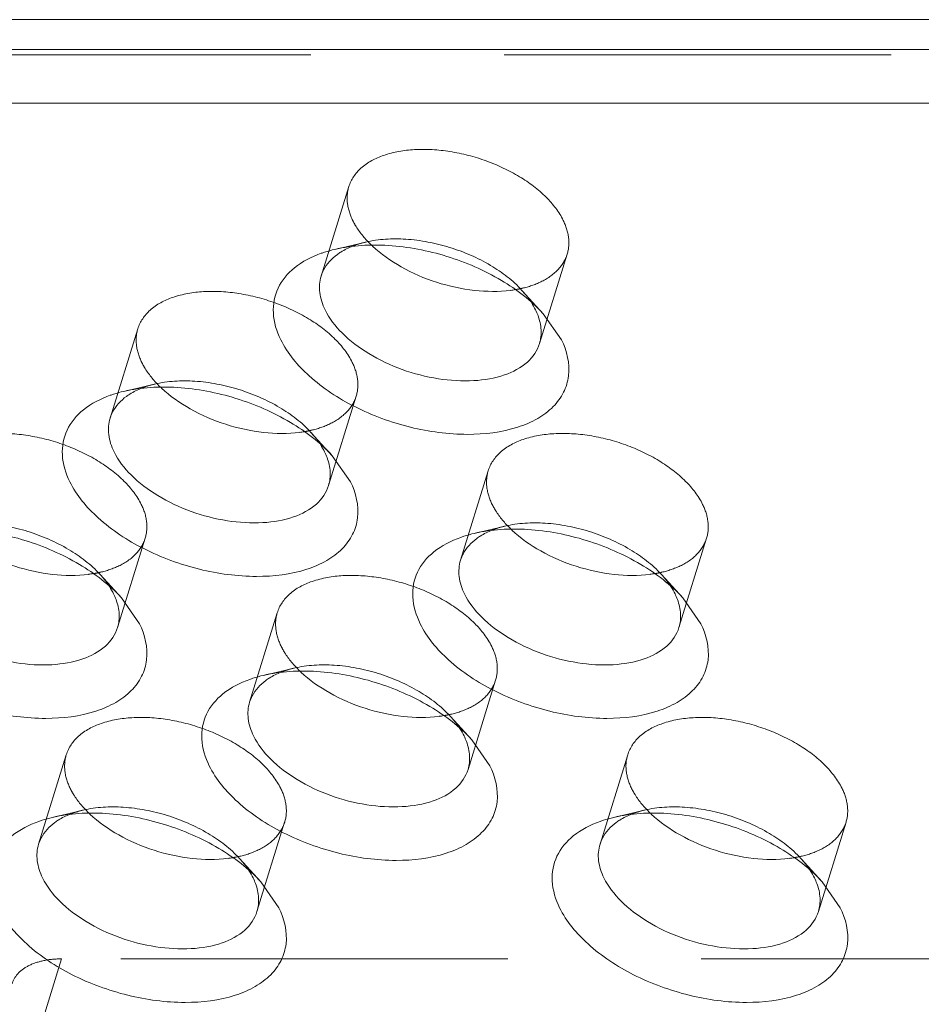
# Model space of a CAD drawing. Header units: millimetres. Extents: x 4065 to 8083, y -652 to 5416.
# Tile 256 of 256: x 5047 to 5058, y 5202 to 5215. Entities that reach past the tile are written whole.
import ezdxf

# ---------------------------------------------------------------- set-up
doc = ezdxf.new("R2010")
doc.units = ezdxf.units.MM
doc.header["$LTSCALE"] = 0.8
doc.linetypes.add('HIDDEN', pattern=[9.525, 6.35, -3.175])
doc.layers.get('0').update_dxf_attribs({"linetype": 'CONTINUOUS', "lineweight": 0})
doc.layers.add('3', color=5, linetype='HIDDEN', lineweight=0)

msp = doc.modelspace()

# ---------------------------------------------------------------- linework, layer by layer
for p, q in [((4963.341, 5215.137), (5095.053, 5215.137)), ((5094.932, 5214.745), (4963.22, 5214.745)), ((5095.559, 5214.042), (4962.656, 5214.042)), ((5053.421, 5211.276), (5053.659, 5210.934)), ((5050.652, 5209.411), (5050.89, 5209.07)), ((5047.883, 5207.546), (5048.121, 5207.205)), ((5055.252, 5207.546), (5055.49, 5207.205)), ((5052.482, 5205.681), (5052.72, 5205.34)), ((5049.713, 5203.816), (5049.951, 5203.475)), ((5057.082, 5203.816), (5057.32, 5203.475))]:
    msp.add_line(p, q)
for centre, radius, start, end in [((5052.791, 5213.177), 1.607, 277.1906, 279.3987), ((5052.595, 5210.969), 0.808, 20.4981, 26.1954), ((5050.022, 5211.312), 1.607, 277.1906, 279.3987), ((5049.826, 5209.105), 0.808, 20.4981, 26.1954), ((5047.252, 5209.448), 1.607, 277.1906, 279.3987), ((5054.621, 5209.448), 1.607, 277.1906, 279.3987), ((5047.056, 5207.24), 0.808, 20.4981, 26.1954), ((5054.425, 5207.24), 0.808, 20.4981, 26.1954), ((5051.852, 5207.583), 1.607, 277.1906, 279.3987), ((5051.656, 5205.375), 0.808, 20.4981, 26.1954), ((5049.083, 5205.718), 1.607, 277.1906, 279.3987), ((5056.451, 5205.718), 1.607, 277.1906, 279.3987), ((5048.887, 5203.51), 0.808, 20.4981, 26.1954), ((5056.255, 5203.51), 0.808, 20.4981, 26.1954)]:
    msp.add_arc(centre, radius, start, end)
for points, knots in [([(5050.686, 5212.121), (5050.914, 5212.175), (5051.416, 5212.2), (5052.164, 5212.056), (5052.862, 5211.753), (5053.263, 5211.449), (5053.421, 5211.276)], [0, 0, 0, 0, 0.236674, 0.49996, 0.763238, 1, 1, 1, 1]), ([(5050.718, 5212.054), (5050.733, 5212.065), (5050.796, 5212.108), (5050.866, 5212.142), (5050.92, 5212.164)], [0, 0, 0, 0, 0.238443, 1, 1, 1, 1]), ([(5051.178, 5212.164), (5051.292, 5212.058), (5051.56, 5211.869), (5052.017, 5211.673), (5052.505, 5211.567), (5052.836, 5211.563), (5052.992, 5211.583)], [0, 0, 0, 0, 0.238556, 0.497923, 0.75839, 1, 1, 1, 1]), ([(5049.975, 5210.934), (5049.921, 5211.044), (5049.85, 5211.272), (5049.914, 5211.628), (5050.155, 5211.91), (5050.381, 5212.024), (5050.507, 5212.069)], [0, 0, 0, 0, 0.254004, 0.482836, 0.721908, 1, 1, 1, 1]), ([(5050.505, 5211.769), (5050.514, 5211.796), (5050.559, 5211.908), (5050.645, 5212.001), (5050.718, 5212.054)], [0, 0, 0, 0, 0.240012, 1, 1, 1, 1]), ([(5050.507, 5212.069), (5050.521, 5212.074), (5050.58, 5212.094), (5050.64, 5212.11), (5050.686, 5212.121)], [0, 0, 0, 0, 0.243995, 1, 1, 1, 1]), ([(5050.557, 5211.326), (5050.522, 5211.398), (5050.473, 5211.544), (5050.484, 5211.7), (5050.505, 5211.769)], [0, 0, 0, 0, 0.525878, 1, 1, 1, 1]), ([(5053.371, 5210.883), (5053.343, 5210.791), (5053.215, 5210.608), (5052.897, 5210.447), (5052.491, 5210.379), (5051.873, 5210.419), (5051.264, 5210.634), (5050.784, 5210.994), (5050.612, 5211.213), (5050.557, 5211.326)], [0, 0, 0, 0, 0.088055, 0.191757, 0.316249, 0.457585, 0.752193, 0.885964, 1, 1, 1, 1]), ([(5053.352, 5211.252), (5053.374, 5211.192), (5053.403, 5211.068), (5053.389, 5210.941), (5053.371, 5210.883)], [0, 0, 0, 0, 0.519412, 1, 1, 1, 1]), ([(5053.659, 5210.934), (5053.731, 5210.789), (5053.791, 5210.542), (5053.698, 5210.235), (5053.554, 5210.041), (5053.344, 5209.886), (5052.971, 5209.728), (5052.395, 5209.662), (5051.663, 5209.76), (5050.95, 5210.022), (5050.358, 5210.407), (5050.064, 5210.753), (5049.975, 5210.934)], [0, 0, 0, 0, 0.096773, 0.141577, 0.188039, 0.23902, 0.296136, 0.42893, 0.580086, 0.73539, 0.87927, 1, 1, 1, 1]), ([(5047.737, 5210.204), (5047.752, 5210.209), (5047.811, 5210.229), (5047.871, 5210.246), (5047.917, 5210.256)], [0, 0, 0, 0, 0.243995, 1, 1, 1, 1]), ([(5047.917, 5210.256), (5048.145, 5210.31), (5048.647, 5210.335), (5049.395, 5210.191), (5050.093, 5209.888), (5050.494, 5209.584), (5050.652, 5209.411)], [0, 0, 0, 0, 0.236674, 0.49996, 0.763238, 1, 1, 1, 1]), ([(5047.949, 5210.19), (5047.964, 5210.2), (5048.027, 5210.243), (5048.096, 5210.277), (5048.151, 5210.299)], [0, 0, 0, 0, 0.238443, 1, 1, 1, 1]), ([(5048.409, 5210.299), (5048.523, 5210.193), (5048.791, 5210.004), (5049.248, 5209.808), (5049.736, 5209.702), (5050.067, 5209.698), (5050.223, 5209.718)], [0, 0, 0, 0, 0.238556, 0.497923, 0.75839, 1, 1, 1, 1]), ([(5047.206, 5209.07), (5047.152, 5209.179), (5047.081, 5209.407), (5047.145, 5209.763), (5047.386, 5210.046), (5047.612, 5210.159), (5047.737, 5210.204)], [0, 0, 0, 0, 0.254004, 0.482836, 0.721908, 1, 1, 1, 1]), ([(5047.736, 5209.904), (5047.744, 5209.931), (5047.79, 5210.043), (5047.876, 5210.136), (5047.949, 5210.19)], [0, 0, 0, 0, 0.240012, 1, 1, 1, 1]), ([(5047.788, 5209.461), (5047.752, 5209.533), (5047.703, 5209.679), (5047.715, 5209.835), (5047.736, 5209.904)], [0, 0, 0, 0, 0.525878, 1, 1, 1, 1]), ([(5050.602, 5209.019), (5050.574, 5208.926), (5050.445, 5208.743), (5050.128, 5208.582), (5049.722, 5208.514), (5049.104, 5208.554), (5048.495, 5208.77), (5048.015, 5209.129), (5047.843, 5209.349), (5047.788, 5209.461)], [0, 0, 0, 0, 0.088055, 0.191757, 0.316249, 0.457585, 0.752193, 0.885964, 1, 1, 1, 1]), ([(5050.583, 5209.388), (5050.605, 5209.327), (5050.634, 5209.203), (5050.62, 5209.076), (5050.602, 5209.019)], [0, 0, 0, 0, 0.519412, 1, 1, 1, 1]), ([(5050.89, 5209.07), (5050.961, 5208.925), (5051.022, 5208.677), (5050.929, 5208.37), (5050.785, 5208.176), (5050.575, 5208.021), (5050.202, 5207.863), (5049.626, 5207.797), (5048.894, 5207.895), (5048.181, 5208.157), (5047.589, 5208.542), (5047.295, 5208.889), (5047.206, 5209.07)], [0, 0, 0, 0, 0.096773, 0.141577, 0.188039, 0.23902, 0.296136, 0.42893, 0.580086, 0.73539, 0.87927, 1, 1, 1, 1]), ([(5045.148, 5208.391), (5045.376, 5208.445), (5045.878, 5208.47), (5046.626, 5208.326), (5047.324, 5208.023), (5047.725, 5207.719), (5047.883, 5207.546)], [0, 0, 0, 0, 0.236674, 0.49996, 0.763238, 1, 1, 1, 1]), ([(5045.64, 5208.434), (5045.754, 5208.328), (5046.022, 5208.139), (5046.479, 5207.944), (5046.967, 5207.837), (5047.297, 5207.833), (5047.454, 5207.853)], [0, 0, 0, 0, 0.238556, 0.497923, 0.75839, 1, 1, 1, 1]), ([(5052.516, 5208.391), (5052.744, 5208.445), (5053.247, 5208.47), (5053.994, 5208.326), (5054.692, 5208.023), (5055.093, 5207.719), (5055.252, 5207.546)], [0, 0, 0, 0, 0.236674, 0.49996, 0.763238, 1, 1, 1, 1]), ([(5052.549, 5208.325), (5052.563, 5208.336), (5052.627, 5208.379), (5052.696, 5208.412), (5052.75, 5208.434)], [0, 0, 0, 0, 0.238443, 1, 1, 1, 1]), ([(5053.009, 5208.434), (5053.122, 5208.328), (5053.391, 5208.139), (5053.848, 5207.944), (5054.335, 5207.837), (5054.666, 5207.833), (5054.822, 5207.853)], [0, 0, 0, 0, 0.238556, 0.497923, 0.75839, 1, 1, 1, 1]), ([(5051.805, 5207.205), (5051.752, 5207.314), (5051.68, 5207.542), (5051.744, 5207.898), (5051.985, 5208.181), (5052.211, 5208.294), (5052.337, 5208.339)], [0, 0, 0, 0, 0.254004, 0.482836, 0.721908, 1, 1, 1, 1]), ([(5052.335, 5208.039), (5052.344, 5208.067), (5052.389, 5208.178), (5052.475, 5208.271), (5052.549, 5208.325)], [0, 0, 0, 0, 0.240012, 1, 1, 1, 1]), ([(5052.337, 5208.339), (5052.351, 5208.344), (5052.41, 5208.364), (5052.47, 5208.381), (5052.516, 5208.391)], [0, 0, 0, 0, 0.243995, 1, 1, 1, 1]), ([(5052.387, 5207.596), (5052.352, 5207.668), (5052.303, 5207.814), (5052.314, 5207.97), (5052.335, 5208.039)], [0, 0, 0, 0, 0.525878, 1, 1, 1, 1]), ([(5047.833, 5207.154), (5047.805, 5207.061), (5047.676, 5206.878), (5047.359, 5206.717), (5046.953, 5206.649), (5046.335, 5206.689), (5045.726, 5206.905), (5045.246, 5207.265), (5045.074, 5207.484), (5045.018, 5207.596)], [0, 0, 0, 0, 0.088055, 0.191757, 0.316249, 0.457585, 0.752193, 0.885964, 1, 1, 1, 1]), ([(5047.813, 5207.523), (5047.836, 5207.462), (5047.865, 5207.338), (5047.851, 5207.211), (5047.833, 5207.154)], [0, 0, 0, 0, 0.519412, 1, 1, 1, 1]), ([(5055.202, 5207.154), (5055.173, 5207.061), (5055.045, 5206.878), (5054.727, 5206.717), (5054.322, 5206.649), (5053.703, 5206.689), (5053.094, 5206.905), (5052.614, 5207.265), (5052.442, 5207.484), (5052.387, 5207.596)], [0, 0, 0, 0, 0.088055, 0.191757, 0.316249, 0.457585, 0.752193, 0.885964, 1, 1, 1, 1]), ([(5055.182, 5207.523), (5055.205, 5207.462), (5055.234, 5207.338), (5055.219, 5207.211), (5055.202, 5207.154)], [0, 0, 0, 0, 0.519412, 1, 1, 1, 1]), ([(5048.121, 5207.205), (5048.192, 5207.06), (5048.253, 5206.812), (5048.16, 5206.506), (5048.016, 5206.312), (5047.806, 5206.157), (5047.433, 5205.999), (5046.857, 5205.932), (5046.124, 5206.031), (5045.412, 5206.292), (5044.82, 5206.677), (5044.526, 5207.024), (5044.437, 5207.205)], [0, 0, 0, 0, 0.096773, 0.141577, 0.188039, 0.23902, 0.296136, 0.42893, 0.580086, 0.73539, 0.87927, 1, 1, 1, 1]), ([(5055.49, 5207.205), (5055.561, 5207.06), (5055.622, 5206.812), (5055.529, 5206.506), (5055.384, 5206.312), (5055.174, 5206.157), (5054.801, 5205.999), (5054.225, 5205.932), (5053.493, 5206.031), (5052.781, 5206.292), (5052.188, 5206.677), (5051.894, 5207.024), (5051.805, 5207.205)], [0, 0, 0, 0, 0.096773, 0.141577, 0.188039, 0.23902, 0.296136, 0.42893, 0.580086, 0.73539, 0.87927, 1, 1, 1, 1]), ([(5049.747, 5206.527), (5049.975, 5206.58), (5050.478, 5206.606), (5051.225, 5206.461), (5051.923, 5206.158), (5052.324, 5205.854), (5052.482, 5205.681)], [0, 0, 0, 0, 0.236674, 0.49996, 0.763238, 1, 1, 1, 1]), ([(5049.036, 5205.34), (5048.983, 5205.449), (5048.911, 5205.678), (5048.975, 5206.033), (5049.216, 5206.316), (5049.442, 5206.43), (5049.568, 5206.474)], [0, 0, 0, 0, 0.254004, 0.482836, 0.721908, 1, 1, 1, 1]), ([(5049.568, 5206.474), (5049.582, 5206.479), (5049.641, 5206.499), (5049.701, 5206.516), (5049.747, 5206.527)], [0, 0, 0, 0, 0.243995, 1, 1, 1, 1]), ([(5049.779, 5206.46), (5049.794, 5206.471), (5049.857, 5206.514), (5049.927, 5206.548), (5049.981, 5206.569)], [0, 0, 0, 0, 0.238443, 1, 1, 1, 1]), ([(5050.24, 5206.57), (5050.353, 5206.463), (5050.622, 5206.275), (5051.078, 5206.079), (5051.566, 5205.972), (5051.897, 5205.969), (5052.053, 5205.988)], [0, 0, 0, 0, 0.238556, 0.497923, 0.75839, 1, 1, 1, 1]), ([(5049.566, 5206.174), (5049.575, 5206.202), (5049.62, 5206.313), (5049.706, 5206.406), (5049.779, 5206.46)], [0, 0, 0, 0, 0.240012, 1, 1, 1, 1]), ([(5049.618, 5205.732), (5049.583, 5205.803), (5049.534, 5205.95), (5049.545, 5206.106), (5049.566, 5206.174)], [0, 0, 0, 0, 0.525878, 1, 1, 1, 1]), ([(5052.433, 5205.289), (5052.404, 5205.196), (5052.276, 5205.013), (5051.958, 5204.852), (5051.553, 5204.785), (5050.934, 5204.824), (5050.325, 5205.04), (5049.845, 5205.4), (5049.673, 5205.619), (5049.618, 5205.732)], [0, 0, 0, 0, 0.088055, 0.191757, 0.316249, 0.457585, 0.752193, 0.885964, 1, 1, 1, 1]), ([(5052.413, 5205.658), (5052.435, 5205.597), (5052.465, 5205.473), (5052.45, 5205.346), (5052.433, 5205.289)], [0, 0, 0, 0, 0.519412, 1, 1, 1, 1]), ([(5052.72, 5205.34), (5052.792, 5205.195), (5052.853, 5204.947), (5052.76, 5204.641), (5052.615, 5204.447), (5052.405, 5204.292), (5052.032, 5204.134), (5051.456, 5204.067), (5050.724, 5204.166), (5050.012, 5204.427), (5049.419, 5204.812), (5049.125, 5205.159), (5049.036, 5205.34)], [0, 0, 0, 0, 0.096773, 0.141577, 0.188039, 0.23902, 0.296136, 0.42893, 0.580086, 0.73539, 0.87927, 1, 1, 1, 1]), ([(5046.799, 5204.609), (5046.813, 5204.615), (5046.872, 5204.634), (5046.932, 5204.651), (5046.978, 5204.662)], [0, 0, 0, 0, 0.243995, 1, 1, 1, 1]), ([(5046.978, 5204.662), (5047.206, 5204.715), (5047.708, 5204.741), (5048.456, 5204.596), (5049.154, 5204.294), (5049.555, 5203.989), (5049.713, 5203.816)], [0, 0, 0, 0, 0.236674, 0.49996, 0.763238, 1, 1, 1, 1]), ([(5047.01, 5204.595), (5047.025, 5204.606), (5047.088, 5204.649), (5047.158, 5204.683), (5047.212, 5204.704)], [0, 0, 0, 0, 0.238443, 1, 1, 1, 1]), ([(5047.47, 5204.705), (5047.584, 5204.598), (5047.852, 5204.41), (5048.309, 5204.214), (5048.797, 5204.107), (5049.128, 5204.104), (5049.284, 5204.124)], [0, 0, 0, 0, 0.238556, 0.497923, 0.75839, 1, 1, 1, 1]), ([(5054.167, 5204.609), (5054.181, 5204.615), (5054.24, 5204.634), (5054.3, 5204.651), (5054.346, 5204.662)], [0, 0, 0, 0, 0.243995, 1, 1, 1, 1]), ([(5054.346, 5204.662), (5054.574, 5204.715), (5055.077, 5204.741), (5055.824, 5204.596), (5056.523, 5204.294), (5056.924, 5203.989), (5057.082, 5203.816)], [0, 0, 0, 0, 0.236674, 0.49996, 0.763238, 1, 1, 1, 1]), ([(5054.379, 5204.595), (5054.394, 5204.606), (5054.457, 5204.649), (5054.526, 5204.683), (5054.58, 5204.704)], [0, 0, 0, 0, 0.238443, 1, 1, 1, 1]), ([(5054.839, 5204.705), (5054.952, 5204.598), (5055.221, 5204.41), (5055.678, 5204.214), (5056.165, 5204.107), (5056.496, 5204.104), (5056.652, 5204.124)], [0, 0, 0, 0, 0.238556, 0.497923, 0.75839, 1, 1, 1, 1]), ([(5046.267, 5203.475), (5046.213, 5203.584), (5046.142, 5203.813), (5046.206, 5204.169), (5046.447, 5204.451), (5046.673, 5204.565), (5046.799, 5204.609)], [0, 0, 0, 0, 0.254004, 0.482836, 0.721908, 1, 1, 1, 1]), ([(5046.797, 5204.309), (5046.806, 5204.337), (5046.851, 5204.449), (5046.937, 5204.541), (5047.01, 5204.595)], [0, 0, 0, 0, 0.240012, 1, 1, 1, 1]), ([(5053.636, 5203.475), (5053.582, 5203.584), (5053.51, 5203.813), (5053.575, 5204.169), (5053.815, 5204.451), (5054.041, 5204.565), (5054.167, 5204.609)], [0, 0, 0, 0, 0.254004, 0.482836, 0.721908, 1, 1, 1, 1]), ([(5054.166, 5204.309), (5054.174, 5204.337), (5054.219, 5204.449), (5054.305, 5204.541), (5054.379, 5204.595)], [0, 0, 0, 0, 0.240012, 1, 1, 1, 1]), ([(5046.849, 5203.867), (5046.814, 5203.938), (5046.765, 5204.085), (5046.776, 5204.241), (5046.797, 5204.309)], [0, 0, 0, 0, 0.525878, 1, 1, 1, 1]), ([(5054.217, 5203.867), (5054.182, 5203.938), (5054.133, 5204.085), (5054.144, 5204.241), (5054.166, 5204.309)], [0, 0, 0, 0, 0.525878, 1, 1, 1, 1]), ([(5049.663, 5203.424), (5049.635, 5203.332), (5049.507, 5203.149), (5049.189, 5202.987), (5048.783, 5202.92), (5048.165, 5202.96), (5047.556, 5203.175), (5047.076, 5203.535), (5046.904, 5203.754), (5046.849, 5203.867)], [0, 0, 0, 0, 0.088055, 0.191757, 0.316249, 0.457585, 0.752193, 0.885964, 1, 1, 1, 1]), ([(5049.644, 5203.793), (5049.666, 5203.732), (5049.695, 5203.609), (5049.681, 5203.481), (5049.663, 5203.424)], [0, 0, 0, 0, 0.519412, 1, 1, 1, 1]), ([(5057.032, 5203.424), (5057.003, 5203.332), (5056.875, 5203.149), (5056.557, 5202.987), (5056.152, 5202.92), (5055.533, 5202.96), (5054.925, 5203.175), (5054.444, 5203.535), (5054.272, 5203.754), (5054.217, 5203.867)], [0, 0, 0, 0, 0.088055, 0.191757, 0.316249, 0.457585, 0.752193, 0.885964, 1, 1, 1, 1]), ([(5057.012, 5203.793), (5057.035, 5203.732), (5057.064, 5203.609), (5057.05, 5203.481), (5057.032, 5203.424)], [0, 0, 0, 0, 0.519412, 1, 1, 1, 1]), ([(5049.951, 5203.475), (5050.023, 5203.33), (5050.083, 5203.082), (5049.99, 5202.776), (5049.846, 5202.582), (5049.636, 5202.427), (5049.263, 5202.269), (5048.687, 5202.202), (5047.955, 5202.301), (5047.242, 5202.562), (5046.65, 5202.948), (5046.356, 5203.294), (5046.267, 5203.475)], [0, 0, 0, 0, 0.096773, 0.141577, 0.188039, 0.23902, 0.296136, 0.42893, 0.580086, 0.73539, 0.87927, 1, 1, 1, 1]), ([(5057.32, 5203.475), (5057.391, 5203.33), (5057.452, 5203.082), (5057.359, 5202.776), (5057.215, 5202.582), (5057.005, 5202.427), (5056.631, 5202.269), (5056.055, 5202.202), (5055.323, 5202.301), (5054.611, 5202.562), (5054.018, 5202.948), (5053.724, 5203.294), (5053.636, 5203.475)], [0, 0, 0, 0, 0.096773, 0.141577, 0.188039, 0.23902, 0.296136, 0.42893, 0.580086, 0.73539, 0.87927, 1, 1, 1, 1])]:
    msp.add_open_spline(points, degree=3, knots=knots)
for points in [[(5053.266, 5211.422), (5053.285, 5211.391), (5053.304, 5211.359), (5053.32, 5211.326)], [(5050.496, 5209.557), (5050.516, 5209.526), (5050.535, 5209.494), (5050.551, 5209.461)], [(5047.727, 5207.692), (5047.747, 5207.661), (5047.765, 5207.629), (5047.782, 5207.596)], [(5055.096, 5207.692), (5055.116, 5207.661), (5055.134, 5207.629), (5055.15, 5207.596)], [(5052.327, 5205.827), (5052.347, 5205.797), (5052.365, 5205.765), (5052.381, 5205.732)], [(5049.558, 5203.963), (5049.577, 5203.932), (5049.596, 5203.9), (5049.612, 5203.867)], [(5056.926, 5203.963), (5056.946, 5203.932), (5056.964, 5203.9), (5056.98, 5203.867)]]:
    msp.add_open_spline(points, degree=3)
at = {"layer": '3'}
for p, q in [((5030.049, 5214.677), (5092.221, 5214.677)), ((5050.868, 5212.944), (5050.505, 5211.769)), ((5051.09, 5212.216), (5050.686, 5212.121)), ((5053.734, 5212.058), (5053.371, 5210.883)), ((5053.141, 5211.582), (5053.421, 5211.276)), ((5048.099, 5211.079), (5047.736, 5209.904)), ((5048.32, 5210.351), (5047.916, 5210.256)), ((5050.965, 5210.193), (5050.602, 5209.018)), ((5050.372, 5209.717), (5050.652, 5209.411)), ((5052.698, 5209.214), (5052.335, 5208.039)), ((5052.92, 5208.486), (5052.516, 5208.391)), ((5048.196, 5208.329), (5047.833, 5207.154)), ((5055.565, 5208.329), (5055.202, 5207.154)), ((5047.603, 5207.852), (5047.883, 5207.546)), ((5054.971, 5207.852), (5055.251, 5207.546)), ((5049.929, 5207.349), (5049.566, 5206.174)), ((5050.151, 5206.622), (5049.747, 5206.527)), ((5052.796, 5206.464), (5052.433, 5205.289)), ((5052.202, 5205.988), (5052.482, 5205.681)), ((5047.16, 5205.485), (5046.797, 5204.31)), ((5054.529, 5205.485), (5054.166, 5204.31)), ((5047.382, 5204.757), (5046.978, 5204.662)), ((5054.75, 5204.757), (5054.346, 5204.662)), ((5050.026, 5204.599), (5049.663, 5203.424)), ((5057.395, 5204.599), (5057.032, 5203.424)), ((5049.433, 5204.123), (5049.713, 5203.816)), ((5056.802, 5204.123), (5057.082, 5203.816)), ((5046.615, 5201.237), (5047.099, 5202.804)), ((5060.574, 5202.804), (5047.099, 5202.804))]:
    msp.add_line(p, q, dxfattribs=at)
for centre, radius, start, end in [((5051.326, 5211.133), 1.108, 109.6104, 111.5294), ((5052.24, 5213.294), 1.55, 225.829, 226.7937), ((5048.557, 5209.268), 1.108, 109.6104, 111.5294), ((5049.471, 5211.429), 1.55, 225.829, 226.7937), ((5053.157, 5207.403), 1.108, 109.6104, 111.5294), ((5054.07, 5209.564), 1.55, 225.829, 226.7937), ((5050.387, 5205.538), 1.108, 109.6104, 111.5294), ((5051.301, 5207.7), 1.55, 225.829, 226.7937), ((5047.618, 5203.674), 1.108, 109.6104, 111.5294), ((5048.532, 5205.835), 1.55, 225.829, 226.7937), ((5054.987, 5203.674), 1.108, 109.6104, 111.5294), ((5055.9, 5205.835), 1.55, 225.829, 226.7937)]:
    msp.add_arc(centre, radius, start, end, dxfattribs=at)
for points, knots in [([(5053.683, 5212.501), (5053.628, 5212.614), (5053.456, 5212.833), (5053.106, 5213.095), (5052.675, 5213.297), (5052.207, 5213.419), (5051.748, 5213.448), (5051.343, 5213.381), (5051.025, 5213.219), (5050.897, 5213.036), (5050.868, 5212.944)], [0, 0, 0, 0, 0.11391, 0.247494, 0.393901, 0.543049, 0.684203, 0.808528, 0.912094, 1, 1, 1, 1]), ([(5050.868, 5212.944), (5050.847, 5212.875), (5050.836, 5212.719), (5050.885, 5212.572), (5050.92, 5212.501)], [0, 0, 0, 0, 0.474456, 1, 1, 1, 1]), ([(5050.92, 5212.501), (5050.933, 5212.473), (5050.999, 5212.357), (5051.086, 5212.254), (5051.16, 5212.182)], [0, 0, 0, 0, 0.231641, 1, 1, 1, 1]), ([(5053.735, 5212.058), (5053.756, 5212.127), (5053.767, 5212.283), (5053.718, 5212.43), (5053.683, 5212.501)], [0, 0, 0, 0, 0.474456, 1, 1, 1, 1]), ([(5051.09, 5212.216), (5051.261, 5212.256), (5051.638, 5212.275), (5052.198, 5212.167), (5052.722, 5211.94), (5053.023, 5211.712), (5053.141, 5211.582)], [0, 0, 0, 0, 0.236698, 0.500006, 0.763355, 1, 1, 1, 1]), ([(5053.388, 5211.694), (5053.47, 5211.733), (5053.617, 5211.83), (5053.711, 5211.982), (5053.735, 5212.058)], [0, 0, 0, 0, 0.531116, 1, 1, 1, 1]), ([(5053.053, 5211.592), (5053.084, 5211.597), (5053.199, 5211.619), (5053.311, 5211.656), (5053.388, 5211.694)], [0, 0, 0, 0, 0.265466, 1, 1, 1, 1]), ([(5050.914, 5210.636), (5050.859, 5210.749), (5050.687, 5210.968), (5050.337, 5211.23), (5049.906, 5211.432), (5049.438, 5211.554), (5048.979, 5211.583), (5048.574, 5211.516), (5048.256, 5211.354), (5048.128, 5211.171), (5048.099, 5211.079)], [0, 0, 0, 0, 0.11391, 0.247494, 0.393901, 0.543049, 0.684203, 0.808528, 0.912094, 1, 1, 1, 1]), ([(5053.141, 5211.582), (5053.153, 5211.569), (5053.198, 5211.518), (5053.238, 5211.464), (5053.266, 5211.422)], [0, 0, 0, 0, 0.259084, 1, 1, 1, 1]), ([(5048.099, 5211.079), (5048.078, 5211.01), (5048.067, 5210.854), (5048.116, 5210.708), (5048.151, 5210.636)], [0, 0, 0, 0, 0.474456, 1, 1, 1, 1]), ([(5048.151, 5210.636), (5048.164, 5210.609), (5048.23, 5210.492), (5048.317, 5210.389), (5048.39, 5210.317)], [0, 0, 0, 0, 0.231641, 1, 1, 1, 1]), ([(5050.965, 5210.194), (5050.987, 5210.262), (5050.998, 5210.418), (5050.949, 5210.565), (5050.914, 5210.636)], [0, 0, 0, 0, 0.474456, 1, 1, 1, 1]), ([(5048.321, 5210.351), (5048.492, 5210.391), (5048.869, 5210.411), (5049.429, 5210.302), (5049.953, 5210.075), (5050.254, 5209.847), (5050.372, 5209.717)], [0, 0, 0, 0, 0.236698, 0.500006, 0.763355, 1, 1, 1, 1]), ([(5050.619, 5209.829), (5050.701, 5209.868), (5050.848, 5209.965), (5050.942, 5210.117), (5050.965, 5210.194)], [0, 0, 0, 0, 0.531116, 1, 1, 1, 1]), ([(5050.284, 5209.727), (5050.315, 5209.732), (5050.429, 5209.755), (5050.542, 5209.791), (5050.619, 5209.829)], [0, 0, 0, 0, 0.265466, 1, 1, 1, 1]), ([(5048.145, 5208.771), (5048.089, 5208.884), (5047.918, 5209.103), (5047.568, 5209.365), (5047.137, 5209.568), (5046.669, 5209.689), (5046.21, 5209.718), (5045.804, 5209.651), (5045.487, 5209.489), (5045.358, 5209.307), (5045.33, 5209.214)], [0, 0, 0, 0, 0.11391, 0.247494, 0.393901, 0.543049, 0.684203, 0.808528, 0.912094, 1, 1, 1, 1]), ([(5050.372, 5209.717), (5050.384, 5209.704), (5050.429, 5209.654), (5050.469, 5209.599), (5050.496, 5209.557)], [0, 0, 0, 0, 0.259084, 1, 1, 1, 1]), ([(5055.513, 5208.771), (5055.458, 5208.884), (5055.286, 5209.103), (5054.936, 5209.365), (5054.506, 5209.568), (5054.037, 5209.689), (5053.578, 5209.718), (5053.173, 5209.651), (5052.855, 5209.489), (5052.727, 5209.307), (5052.698, 5209.214)], [0, 0, 0, 0, 0.11391, 0.247494, 0.393901, 0.543049, 0.684203, 0.808528, 0.912094, 1, 1, 1, 1]), ([(5052.698, 5209.214), (5052.677, 5209.145), (5052.666, 5208.989), (5052.715, 5208.843), (5052.75, 5208.771)], [0, 0, 0, 0, 0.474456, 1, 1, 1, 1]), ([(5048.196, 5208.329), (5048.217, 5208.397), (5048.229, 5208.553), (5048.18, 5208.7), (5048.145, 5208.771)], [0, 0, 0, 0, 0.474456, 1, 1, 1, 1]), ([(5052.75, 5208.771), (5052.764, 5208.744), (5052.829, 5208.627), (5052.916, 5208.524), (5052.99, 5208.453)], [0, 0, 0, 0, 0.231641, 1, 1, 1, 1]), ([(5055.565, 5208.329), (5055.586, 5208.397), (5055.597, 5208.553), (5055.548, 5208.7), (5055.513, 5208.771)], [0, 0, 0, 0, 0.474456, 1, 1, 1, 1]), ([(5045.552, 5208.486), (5045.723, 5208.527), (5046.1, 5208.546), (5046.66, 5208.437), (5047.184, 5208.21), (5047.484, 5207.982), (5047.603, 5207.853)], [0, 0, 0, 0, 0.236698, 0.500006, 0.763355, 1, 1, 1, 1]), ([(5052.92, 5208.486), (5053.091, 5208.527), (5053.468, 5208.546), (5054.029, 5208.437), (5054.552, 5208.21), (5054.853, 5207.982), (5054.971, 5207.853)], [0, 0, 0, 0, 0.236698, 0.500006, 0.763355, 1, 1, 1, 1]), ([(5047.85, 5207.964), (5047.932, 5208.003), (5048.079, 5208.1), (5048.173, 5208.252), (5048.196, 5208.329)], [0, 0, 0, 0, 0.531116, 1, 1, 1, 1]), ([(5055.219, 5207.964), (5055.301, 5208.003), (5055.447, 5208.1), (5055.541, 5208.252), (5055.565, 5208.329)], [0, 0, 0, 0, 0.531116, 1, 1, 1, 1]), ([(5047.515, 5207.862), (5047.546, 5207.867), (5047.66, 5207.89), (5047.773, 5207.927), (5047.85, 5207.964)], [0, 0, 0, 0, 0.265466, 1, 1, 1, 1]), ([(5054.883, 5207.862), (5054.914, 5207.867), (5055.029, 5207.89), (5055.141, 5207.927), (5055.219, 5207.964)], [0, 0, 0, 0, 0.265466, 1, 1, 1, 1]), ([(5047.603, 5207.853), (5047.615, 5207.84), (5047.659, 5207.789), (5047.7, 5207.734), (5047.727, 5207.692)], [0, 0, 0, 0, 0.259084, 1, 1, 1, 1]), ([(5052.744, 5206.907), (5052.689, 5207.019), (5052.517, 5207.238), (5052.167, 5207.5), (5051.737, 5207.703), (5051.268, 5207.824), (5050.809, 5207.854), (5050.404, 5207.786), (5050.086, 5207.625), (5049.958, 5207.442), (5049.929, 5207.349)], [0, 0, 0, 0, 0.11391, 0.247494, 0.393901, 0.543049, 0.684203, 0.808528, 0.912094, 1, 1, 1, 1]), ([(5054.971, 5207.853), (5054.983, 5207.84), (5055.028, 5207.789), (5055.069, 5207.734), (5055.096, 5207.692)], [0, 0, 0, 0, 0.259084, 1, 1, 1, 1]), ([(5049.929, 5207.349), (5049.908, 5207.281), (5049.897, 5207.125), (5049.946, 5206.978), (5049.981, 5206.907)], [0, 0, 0, 0, 0.474456, 1, 1, 1, 1]), ([(5049.981, 5206.907), (5049.995, 5206.879), (5050.06, 5206.762), (5050.147, 5206.659), (5050.221, 5206.588)], [0, 0, 0, 0, 0.231641, 1, 1, 1, 1]), ([(5052.796, 5206.464), (5052.817, 5206.533), (5052.828, 5206.689), (5052.779, 5206.835), (5052.744, 5206.907)], [0, 0, 0, 0, 0.474456, 1, 1, 1, 1]), ([(5050.151, 5206.622), (5050.322, 5206.662), (5050.699, 5206.681), (5051.26, 5206.573), (5051.783, 5206.345), (5052.084, 5206.117), (5052.202, 5205.988)], [0, 0, 0, 0, 0.236698, 0.500006, 0.763355, 1, 1, 1, 1]), ([(5052.45, 5206.099), (5052.532, 5206.139), (5052.678, 5206.235), (5052.772, 5206.387), (5052.796, 5206.464)], [0, 0, 0, 0, 0.531116, 1, 1, 1, 1]), ([(5052.114, 5205.997), (5052.145, 5206.002), (5052.26, 5206.025), (5052.372, 5206.062), (5052.45, 5206.099)], [0, 0, 0, 0, 0.265466, 1, 1, 1, 1]), ([(5049.975, 5205.042), (5049.92, 5205.154), (5049.748, 5205.374), (5049.398, 5205.636), (5048.967, 5205.838), (5048.499, 5205.96), (5048.04, 5205.989), (5047.635, 5205.921), (5047.317, 5205.76), (5047.189, 5205.577), (5047.16, 5205.484)], [0, 0, 0, 0, 0.11391, 0.247494, 0.393901, 0.543049, 0.684203, 0.808528, 0.912094, 1, 1, 1, 1]), ([(5052.202, 5205.988), (5052.214, 5205.975), (5052.259, 5205.924), (5052.3, 5205.87), (5052.327, 5205.827)], [0, 0, 0, 0, 0.259084, 1, 1, 1, 1]), ([(5057.343, 5205.042), (5057.288, 5205.154), (5057.116, 5205.374), (5056.767, 5205.636), (5056.336, 5205.838), (5055.868, 5205.96), (5055.408, 5205.989), (5055.003, 5205.921), (5054.686, 5205.76), (5054.557, 5205.577), (5054.529, 5205.484)], [0, 0, 0, 0, 0.11391, 0.247494, 0.393901, 0.543049, 0.684203, 0.808528, 0.912094, 1, 1, 1, 1]), ([(5047.16, 5205.484), (5047.139, 5205.416), (5047.128, 5205.26), (5047.177, 5205.113), (5047.212, 5205.042)], [0, 0, 0, 0, 0.474456, 1, 1, 1, 1]), ([(5054.529, 5205.484), (5054.507, 5205.416), (5054.496, 5205.26), (5054.545, 5205.113), (5054.58, 5205.042)], [0, 0, 0, 0, 0.474456, 1, 1, 1, 1]), ([(5047.212, 5205.042), (5047.225, 5205.014), (5047.291, 5204.897), (5047.378, 5204.794), (5047.452, 5204.723)], [0, 0, 0, 0, 0.231641, 1, 1, 1, 1]), ([(5050.027, 5204.599), (5050.048, 5204.668), (5050.059, 5204.824), (5050.01, 5204.97), (5049.975, 5205.042)], [0, 0, 0, 0, 0.474456, 1, 1, 1, 1]), ([(5054.58, 5205.042), (5054.594, 5205.014), (5054.659, 5204.897), (5054.747, 5204.794), (5054.82, 5204.723)], [0, 0, 0, 0, 0.231641, 1, 1, 1, 1]), ([(5057.395, 5204.599), (5057.416, 5204.668), (5057.427, 5204.824), (5057.378, 5204.97), (5057.343, 5205.042)], [0, 0, 0, 0, 0.474456, 1, 1, 1, 1]), ([(5047.382, 5204.757), (5047.553, 5204.797), (5047.93, 5204.816), (5048.49, 5204.708), (5049.014, 5204.481), (5049.315, 5204.253), (5049.433, 5204.123)], [0, 0, 0, 0, 0.236698, 0.500006, 0.763355, 1, 1, 1, 1]), ([(5054.75, 5204.757), (5054.921, 5204.797), (5055.298, 5204.816), (5055.859, 5204.708), (5056.382, 5204.481), (5056.683, 5204.253), (5056.802, 5204.123)], [0, 0, 0, 0, 0.236698, 0.500006, 0.763355, 1, 1, 1, 1]), ([(5049.68, 5204.234), (5049.762, 5204.274), (5049.909, 5204.371), (5050.003, 5204.522), (5050.027, 5204.599)], [0, 0, 0, 0, 0.531116, 1, 1, 1, 1]), ([(5057.049, 5204.234), (5057.131, 5204.274), (5057.277, 5204.371), (5057.371, 5204.522), (5057.395, 5204.599)], [0, 0, 0, 0, 0.531116, 1, 1, 1, 1]), ([(5049.345, 5204.132), (5049.376, 5204.138), (5049.491, 5204.16), (5049.603, 5204.197), (5049.68, 5204.234)], [0, 0, 0, 0, 0.265466, 1, 1, 1, 1]), ([(5056.714, 5204.132), (5056.744, 5204.138), (5056.859, 5204.16), (5056.971, 5204.197), (5057.049, 5204.234)], [0, 0, 0, 0, 0.265466, 1, 1, 1, 1]), ([(5049.433, 5204.123), (5049.445, 5204.11), (5049.49, 5204.059), (5049.53, 5204.005), (5049.558, 5203.963)], [0, 0, 0, 0, 0.259084, 1, 1, 1, 1]), ([(5056.802, 5204.123), (5056.814, 5204.11), (5056.858, 5204.059), (5056.899, 5204.005), (5056.926, 5203.963)], [0, 0, 0, 0, 0.259084, 1, 1, 1, 1]), ([(5047.099, 5202.804), (5047.02, 5202.804), (5046.873, 5202.791), (5046.675, 5202.729), (5046.523, 5202.626), (5046.464, 5202.527), (5046.448, 5202.477)], [0, 0, 0, 0, 0.303545, 0.570087, 0.797808, 1, 1, 1, 1])]:
    msp.add_open_spline(points, degree=3, knots=knots, dxfattribs=at)
for points in [[(5050.954, 5212.177), (5050.999, 5212.192), (5051.044, 5212.205), (5051.09, 5212.216)], [(5048.185, 5210.312), (5048.23, 5210.328), (5048.275, 5210.341), (5048.321, 5210.351)], [(5052.785, 5208.447), (5052.829, 5208.463), (5052.874, 5208.476), (5052.92, 5208.486)], [(5050.016, 5206.582), (5050.06, 5206.598), (5050.105, 5206.611), (5050.151, 5206.622)], [(5047.246, 5204.717), (5047.291, 5204.733), (5047.336, 5204.746), (5047.382, 5204.757)], [(5054.615, 5204.717), (5054.659, 5204.733), (5054.705, 5204.746), (5054.75, 5204.757)]]:
    msp.add_open_spline(points, degree=3, dxfattribs=at)

doc.saveas('drawing.dxf')
